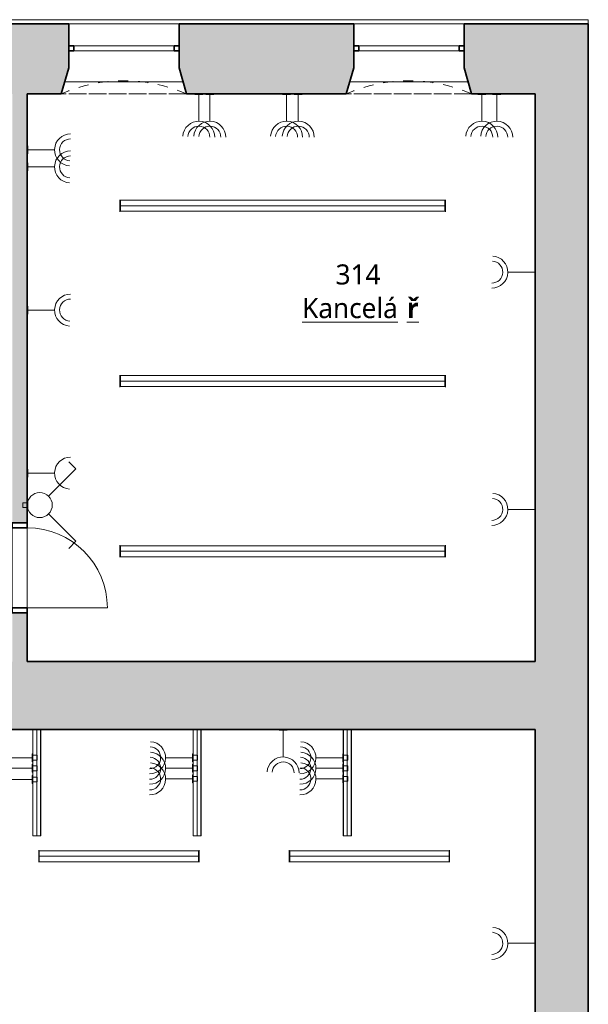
# Model space of a CAD drawing. Header units: metres. Extents: x -0.2 to 46.4, y -4.9 to 28.
# Tile 15 of 15: x 34.1 to 39.8, y 5 to 14.8. Entities that reach past the tile are written whole.
import ezdxf

# ---------------------------------------------------------------- set-up
doc = ezdxf.new("R2010")
doc.units = ezdxf.units.M
doc.linetypes.add('AV - Cerch_ 1 tecka 4mm', pattern=[0.006, 0.004, -0.001, 0, -0.001])
doc.layers.add('AV-MISTNOSTI', color=5, linetype='Continuous', lineweight=5, true_color=0x0000ff)
doc.layers.add('AV-TEXTY', color=5, linetype='Continuous', lineweight=13, true_color=0x0000ff)
doc.layers.add('AV-SRAFY', color=7, linetype='Continuous', lineweight=35)
doc.layers.add('AV-STAVBA', color=7, linetype='Continuous', lineweight=18)
doc.styles.add('Trebuchet MS_B', font='trebuc.ttf', dxfattribs={"height": 0.2})

# ---------------------------------------------------------------- blocks, each defined once
blk = doc.blocks.new('DO_1-L_Ocel_ - 800x1970_150-925843-3NP')
at = {"layer": 'AV-STAVBA', "color": 254, "true_color": 0xcccccc}
for p, q in [((0.4, 0.875), (0.4, 0.075)), ((-0.4, 0.075), (0.4, 0.075)), ((-0.4, -0.075), (0.4, -0.075))]:
    blk.add_line(p, q, dxfattribs=at)
at = {"layer": 'AV-STAVBA', "color": 254, "linetype": 'AV - Cerch_ 1 tecka 4mm', "true_color": 0xcccccc}
for p, q in [((-0.45, 0.075), (0.45, 0.075)), ((-0.4, 0.075), (0.4, 0.075)), ((-0.45, -0.075), (0.45, -0.075)), ((-0.4, -0.075), (0.4, -0.075))]:
    blk.add_line(p, q, dxfattribs=at)
at = {"layer": 'AV-STAVBA', "color": 254, "lineweight": 35, "true_color": 0xcccccc}
for p, q in [((-0.4, 0.075), (-0.45, 0.075)), ((-0.45, 0.075), (-0.45, -0.075)), ((-0.4, -0.075), (-0.4, 0.075)), ((0.45, 0.075), (0.4, 0.075)), ((0.4, 0.075), (0.4, -0.075)), ((0.45, -0.075), (0.45, 0.075)), ((-0.45, -0.075), (-0.4, -0.075)), ((0.4, -0.075), (0.45, -0.075))]:
    blk.add_line(p, q, dxfattribs=at)
at = {"layer": 'AV-STAVBA', "color": 254, "true_color": 0xcccccc}
blk.add_arc((0.4, 0.075), 0.8, 90, 180, dxfattribs=at)
blk = doc.blocks.new('WI_2-2_bez středního sloupku - 1100x2250-1235385-3NP')
at = {"layer": 'AV-STAVBA', "color": 254, "linetype": 'AV - Cerch_ 1 tecka 4mm', "lineweight": 13, "true_color": 0xcccccc}
for p, q in [((0.55, 0.35), (-0.55, 0.35)), ((0.55, -0.35), (-0.55, -0.35))]:
    blk.add_line(p, q, dxfattribs=at)
at = {"layer": 'AV-STAVBA', "color": 254, "lineweight": 35, "true_color": 0xcccccc}
for p, q in [((-0.5, 0.13), (-0.55, 0.13)), ((-0.5, 0.08), (-0.5, 0.13)), ((0.55, 0.13), (0.5, 0.13)), ((0.5, 0.13), (0.5, 0.08)), ((-0.55, 0.08), (-0.5, 0.08)), ((0.5, 0.08), (0.55, 0.08))]:
    blk.add_line(p, q, dxfattribs=at)
at = {"layer": 'AV-STAVBA', "color": 254, "true_color": 0xcccccc}
for p, q in [((-0.5, 0.13), (0.5, 0.13)), ((0.5, 0.08), (-0.5, 0.08))]:
    blk.add_line(p, q, dxfattribs=at)
blk = doc.blocks.new('GM_Nika se zkoseným ostěním a klenutým nadpražím - 1050x2400-1236735-3NP')
at = {"layer": 'AV-STAVBA', "color": 254, "linetype": 'AV - Cerch_ 1 tecka 4mm', "lineweight": 13, "true_color": 0xcccccc}
for p, q in [((0.55, 0.35), (-0.55, 0.35)), ((0.625, -0.35), (-0.625, -0.35))]:
    blk.add_line(p, q, dxfattribs=at)
blk.add_arc((0, -1.7821), 1.5625, 66.42182, 113.57818, dxfattribs=at)
blk = doc.blocks.new('GM_Nika_zkosené ostění - v800-1258030-3NP')
at = {"layer": 'AV-STAVBA', "color": 254, "linetype": 'AV - Cerch_ 1 tecka 4mm', "lineweight": 13, "true_color": 0xcccccc}
blk.add_line((-0.5, 0.35), (0.75, 0.35), dxfattribs=at)
blk = doc.blocks.new('Řísma 2NP_ vnitroblok - Řísma 2NP_ vnitroblok-1646675-3NP')
at = {"layer": 'AV-STAVBA', "color": 254, "true_color": 0xcccccc}
for p, q in [((25.2351, 14.789), (39.7648, 14.789)), ((39.7648, 14.789), (39.7648, 14.7482)), ((35.6798, 14.7482), (34.5798, 14.7482)), ((38.5248, 14.7482), (37.4248, 14.7482))]:
    blk.add_line(p, q, dxfattribs=at)
blk = doc.blocks.new('D0089 - 1514 - OÚPSŘ_Benešova_rvt-1-3NP')
at = {"layer": 'AV-SRAFY', "lineweight": 5, "true_color": 0xcccccc}
h = blk.add_hatch(color=254, dxfattribs=at)
h.paths.add_polyline_path([(35.7548, 14.0482), (37.3498, 14.0482), (37.4248, 14.3082), (37.4248, 14.7482), (35.6798, 14.7482), (35.6798, 14.3082)])
h.paths.add_polyline_path([(39.2348, 14.0482), (39.2348, 14.7482), (38.5248, 14.7482), (38.5248, 14.3082), (38.5998, 14.0482)])
h.paths.add_polyline_path([(24.9948, 14.0482), (26.0848, 14.0482), (26.0848, 14.7482), (24.8748, 14.7482), (24.8748, 14.0482), (24.9748, 14.0482)])
h.paths.add_polyline_path([(27.5148, 14.0482), (29.2048, 14.0482), (29.2798, 14.3082), (29.2798, 14.7482), (27.5148, 14.7482), (27.5148, 14.3482)])
h.paths.add_polyline_path([(34.5048, 14.0482), (34.5798, 14.3082), (34.5798, 14.7482), (33.3798, 14.7482), (33.3798, 14.3082), (33.4548, 14.0482), (34.1648, 14.0482)])
h.paths.add_polyline_path([(23.8998, 14.0482), (24.4248, 14.0482), (24.4248, 14.7482), (23.8998, 14.7482)])
h.paths.add_polyline_path([(30.4548, 14.0482), (32.2048, 14.0482), (32.2798, 14.3082), (32.2798, 14.7482), (30.3798, 14.7482), (30.3798, 14.3082)])
h.paths.add_polyline_path([(22.8048, 14.0482), (23.1998, 14.0482), (23.1998, 14.7482), (22.6548, 14.7482), (22.6548, 14.0482), (22.7848, 14.0482)])
h.paths.add_polyline_path([(21.8483, 14.0482), (22.2048, 14.0482), (22.2048, 14.7482), (20.9048, 14.7482), (20.9048, 14.2982), (20.9798, 14.0482), (21.7948, 14.0482)])
h.paths.add_polyline_path([(17.7648, 14.0482), (18.5298, 14.0482), (18.6048, 14.2982), (18.6048, 14.7482), (17.7648, 14.7482), (17.7648, 14.0583)])
h.paths.add_polyline_path([(19.9048, 14.2982), (19.9048, 14.7482), (19.6048, 14.7482), (19.6048, 14.2982), (19.8236, 14.2982)])
at = {"layer": 'AV-SRAFY', "lineweight": 18, "true_color": 0xcccccc}
blk.add_hatch(color=254, dxfattribs=at).paths.add_polyline_path([(39.2348, 0.8282), (39.7648, 0.8282), (39.7648, 14.7482), (39.2348, 14.7482), (39.2348, 2.1443)])
h = blk.add_hatch(color=254, dxfattribs=at)
h.paths.add_polyline_path([(34.0148, 8.3782), (34.1648, 8.3782), (34.1648, 8.8632), (34.0148, 8.8632)])
h.paths.add_polyline_path([(34.1648, 9.7632), (34.1648, 14.0482), (34.0148, 14.0482), (34.0148, 9.7632)])
h = blk.add_hatch(color=254, dxfattribs=at)
h.paths.add_polyline_path([(39.2348, 7.6982), (39.2348, 8.3782), (32.5648, 8.3782), (32.5648, 7.6982), (36.0217, 7.6982)])
h.paths.add_polyline_path([(17.7988, 7.6982), (18.0048, 7.6982), (18.0048, 7.8732), (18.6548, 7.8732), (18.6548, 7.6982), (19.0224, 7.6982), (19.0224, 8.3782), (17.7648, 8.3782), (17.7648, 8.0382), (17.5048, 8.0382), (17.5048, 7.6982)])
h.paths.add_polyline_path([(20.4224, 7.6982), (22.8123, 7.6982), (22.8123, 8.3782), (20.4224, 8.3782), (20.4224, 7.9208)])
h.paths.add_polyline_path([(24.2123, 7.6982), (31.1648, 7.6982), (31.1648, 8.3782), (29.9648, 8.3782), (29.9648, 7.8682), (28.7048, 7.8682), (28.7048, 8.3782), (24.2123, 8.3782), (24.2123, 7.9208)])
at = {"layer": 'AV-STAVBA', "color": 254, "lineweight": 35, "true_color": 0xcccccc}
for p, q in [((33.3798, 14.7482), (34.5798, 14.7482)), ((34.5798, 14.3082), (34.5798, 14.7482)), ((37.4248, 14.7482), (35.6798, 14.7482)), ((35.6798, 14.3082), (35.6798, 14.7482)), ((37.4248, 14.3082), (37.4248, 14.7482)), ((38.5248, 14.7482), (39.2348, 14.7482)), ((38.5248, 14.3082), (38.5248, 14.7482)), ((39.7648, 14.7482), (39.2348, 14.7482)), ((39.7648, 0.8282), (39.7648, 14.7482)), ((34.5048, 14.0482), (34.5798, 14.3082)), ((35.7548, 14.0482), (35.6798, 14.3082)), ((37.3498, 14.0482), (37.4248, 14.3082)), ((38.5998, 14.0482), (38.5248, 14.3082)), ((34.1648, 14.0482), (34.5048, 14.0482)), ((34.1648, 9.7632), (34.1648, 14.0482)), ((35.7548, 14.0482), (37.3498, 14.0482)), ((38.5998, 14.0482), (39.2348, 14.0482)), ((39.2348, 14.0482), (39.2348, 8.3782)), ((34.0148, 9.7632), (34.1648, 9.7632)), ((34.1648, 8.8632), (34.0148, 8.8632)), ((34.1648, 8.3782), (34.1648, 8.8632)), ((39.2348, 8.3782), (34.1648, 8.3782)), ((32.5648, 7.6982), (39.2348, 7.6982)), ((39.2348, 7.6982), (39.2348, 0.8282))]:
    blk.add_line(p, q, dxfattribs=at)
at = {"layer": 'AV-STAVBA', "color": 254, "true_color": 0xcccccc}
for p, q in [((34.5394, 14.1682), (35.7202, 14.1682)), ((38.5652, 14.1682), (37.3844, 14.1682)), ((34.1648, 9.7132), (34.1648, 8.9132))]:
    blk.add_line(p, q, dxfattribs=at)
at = {"layer": 'AV-STAVBA', "color": 254, "lineweight": 18, "true_color": 0xcccccc}
for name, p in [('Řísma 2NP_ vnitroblok - Řísma 2NP_ vnitroblok-1646675-3NP', (0, 0)), ('GM_Nika se zkoseným ostěním a klenutým nadpražím - 1050x2400-1236735-3NP', (35.1298, 14.3982)), ('WI_2-2_bez středního sloupku - 1100x2250-1235385-3NP', (35.1298, 14.3982)), ('GM_Nika se zkoseným ostěním a klenutým nadpražím - 1050x2400-1236735-3NP', (37.9748, 14.3982)), ('WI_2-2_bez středního sloupku - 1100x2250-1235385-3NP', (37.9748, 14.3982))]:
    blk.add_blockref(name, p, dxfattribs=at)
for name, p, rotation in [('GM_Nika_zkosené ostění - v800-1258030-3NP', (35.2548, 14.3982), 180), ('GM_Nika_zkosené ostění - v800-1258030-3NP', (38.0998, 14.3982), 180), ('DO_1-L_Ocel_ - 800x1970_150-925843-3NP', (34.0898, 9.3132), 269.9999999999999)]:
    blk.add_blockref(name, p, dxfattribs=dict(at, rotation=rotation))
blk = doc.blocks.new('EF_Zásuvka - Dvojzásuvka-V4-3NP')
at = {"layer": 'AV-STAVBA'}
for p, q in [((28.801, 1.0132), (28.881, 1.0132)), ((28.801, 1.0082), (28.801, 1.0132)), ((28.811, 1.0132), (28.871, 1.0132)), ((28.871, 1.0132), (28.811, 1.0132)), ((28.811, 1.0132), (28.871, 1.0132)), ((28.871, 1.0132), (28.811, 1.0132)), ((28.866, 1.0132), (28.816, 1.0132)), ((28.866, 1.0132), (28.816, 1.0132)), ((28.859, 1.0132), (28.821, 1.0132)), ((28.859, 1.0132), (28.821, 1.0132)), ((28.859, 1.0132), (28.821, 1.0132)), ((28.859, 1.0132), (28.821, 1.0132)), ((28.8285, 1.0132), (28.8322, 1.0132)), ((28.8285, 1.0132), (28.8322, 1.0132)), ((28.8298, 1.0132), (28.8335, 1.0132)), ((28.8298, 1.0132), (28.8335, 1.0132)), ((28.8422, 1.0132), (28.8385, 1.0132)), ((28.8422, 1.0132), (28.8385, 1.0132)), ((28.8472, 1.0132), (28.8435, 1.0132)), ((28.8472, 1.0132), (28.8435, 1.0132)), ((28.8509, 1.0132), (28.8471, 1.0132)), ((28.8509, 1.0132), (28.8471, 1.0132)), ((28.8522, 1.0132), (28.8485, 1.0132)), ((28.8522, 1.0132), (28.8485, 1.0132)), ((28.881, 1.0132), (28.881, 1.0082))]:
    blk.add_line(p, q, dxfattribs=at)
blk = doc.blocks.new('EF_Zásuvka - Jednozásuvka-840808-3NP')
at = {"layer": 'AV-STAVBA'}
for p, q in [((1.3221, 8.3932), (1.4021, 8.3932)), ((1.3221, 8.3882), (1.3221, 8.3932)), ((1.3321, 8.3932), (1.3921, 8.3932)), ((1.3921, 8.3932), (1.3321, 8.3932)), ((1.3321, 8.3932), (1.3921, 8.3932)), ((1.3871, 8.3932), (1.3371, 8.3932)), ((1.3801, 8.3932), (1.3421, 8.3932)), ((1.3801, 8.3932), (1.3421, 8.3932)), ((1.3496, 8.3932), (1.3533, 8.3932)), ((1.3496, 8.3932), (1.3533, 8.3932)), ((1.3633, 8.3932), (1.3596, 8.3932)), ((1.3633, 8.3932), (1.3596, 8.3932)), ((1.3733, 8.3932), (1.3696, 8.3932)), ((1.3733, 8.3932), (1.3696, 8.3932)), ((1.4021, 8.3932), (1.4021, 8.3882))]:
    blk.add_line(p, q, dxfattribs=at)
blk = doc.blocks.new('EF_Vypínač - Dvojklapka-835340-3NP')
at = {"layer": 'AV-STAVBA'}
for p, q in [((1.1003, 8.3932), (1.1803, 8.3932)), ((1.1003, 8.3882), (1.1003, 8.3932)), ((1.1803, 8.3882), (1.1003, 8.3882)), ((1.1703, 8.3932), (1.1103, 8.3932)), ((1.1103, 8.3932), (1.1703, 8.3932)), ((1.1163, 8.3432), (1.1163, 8.3882)), ((1.1643, 8.3882), (1.1643, 8.3432)), ((1.1803, 8.3932), (1.1803, 8.3882)), ((1.1643, 8.3432), (1.1163, 8.3432))]:
    blk.add_line(p, q, dxfattribs=at)
blk = doc.blocks.new('EF_Zásuvka - Dvojzásuvka-V5-3NP')
at = {"layer": 'AV-STAVBA'}
for p, q in [((32.6348, 7.3775), (32.6348, 7.4575)), ((32.6348, 7.4575), (32.6398, 7.4575)), ((32.6348, 7.3875), (32.6348, 7.4475)), ((32.6348, 7.4475), (32.6348, 7.3875)), ((32.6348, 7.3875), (32.6348, 7.4475)), ((32.6348, 7.4475), (32.6348, 7.3875)), ((32.6348, 7.4425), (32.6348, 7.3925)), ((32.6348, 7.4425), (32.6348, 7.3925)), ((32.6348, 7.4355), (32.6348, 7.3975)), ((32.6348, 7.4355), (32.6348, 7.3975)), ((32.6348, 7.4355), (32.6348, 7.3975)), ((32.6348, 7.4355), (32.6348, 7.3975)), ((32.6348, 7.4287), (32.6348, 7.425)), ((32.6348, 7.4287), (32.6348, 7.425)), ((32.6348, 7.4274), (32.6348, 7.4236)), ((32.6348, 7.4274), (32.6348, 7.4236)), ((32.6348, 7.4237), (32.6348, 7.42)), ((32.6348, 7.4237), (32.6348, 7.42)), ((32.6348, 7.4187), (32.6348, 7.415)), ((32.6348, 7.4187), (32.6348, 7.415)), ((32.6348, 7.4063), (32.6348, 7.4101)), ((32.6348, 7.4063), (32.6348, 7.4101)), ((32.6348, 7.405), (32.6348, 7.4087)), ((32.6348, 7.405), (32.6348, 7.4087)), ((32.6398, 7.3775), (32.6348, 7.3775)), ((32.6423, 7.4415), (32.6848, 7.4415)), ((32.6848, 7.3935), (32.6423, 7.3935)), ((32.6848, 7.4415), (32.6848, 7.3935))]:
    blk.add_line(p, q, dxfattribs=at)
blk = doc.blocks.new('LF_Závěsné lineární svítidlo - 1600x120-927158-3NP')
at = {"layer": 'AV-STAVBA', "color": 5, "true_color": 0x0000ff}
for p, q in [((-0.8, -0.06), (-0.8, 0.06)), ((0.8, 0), (-0.8, 0)), ((-0.795, -0.055), (-0.795, 0.055)), ((-0.795, 0.055), (0.795, 0.055)), ((0.795, 0.055), (0.795, -0.055)), ((0.8, 0.06), (0.8, -0.06)), ((0.795, -0.055), (-0.795, -0.055))]:
    blk.add_line(p, q, dxfattribs=at)
blk = doc.blocks.new('LF_Závěsné lineární svítidlo - 3250x120-926095-3NP')
at = {"layer": 'AV-STAVBA', "color": 5, "true_color": 0x0000ff}
for p, q in [((-1.625, -0.06), (-1.625, 0.06)), ((1.625, 0), (-1.625, 0)), ((-1.62, -0.055), (-1.62, 0.055)), ((-1.62, 0.055), (1.62, 0.055)), ((1.62, 0.055), (1.62, -0.055)), ((1.625, 0.06), (1.625, -0.06)), ((1.62, -0.055), (-1.62, -0.055))]:
    blk.add_line(p, q, dxfattribs=at)

msp = doc.modelspace()

# ---------------------------------------------------------------- linework, layer by layer
at = {"layer": 'AV-STAVBA'}
for p, q in [((34.2198, 7.6982), (34.2198, 6.6382)), ((34.2223, 7.6982), (34.2223, 6.6382)), ((34.2598, 7.6982), (34.2598, 6.6382)), ((34.2972, 7.6982), (34.2972, 6.6382)), ((34.2998, 7.6982), (34.2998, 6.6382)), ((35.8198, 7.6982), (35.8198, 6.6382)), ((35.8223, 7.6982), (35.8223, 6.6382)), ((35.8598, 7.6982), (35.8598, 6.6382)), ((35.8972, 7.6982), (35.8972, 6.6382)), ((35.8998, 7.6982), (35.8998, 6.6382)), ((37.3198, 7.6982), (37.3198, 6.6382)), ((37.3223, 7.6982), (37.3223, 6.6382)), ((37.3598, 7.6982), (37.3598, 6.6382)), ((37.3972, 7.6982), (37.3972, 6.6382)), ((37.3998, 7.6982), (37.3998, 6.6382)), ((34.2998, 6.6382), (34.2198, 6.6382)), ((35.8998, 6.6382), (35.8198, 6.6382)), ((37.3998, 6.6382), (37.3198, 6.6382))]:
    msp.add_line(p, q, dxfattribs=at)
at = {"layer": 'AV-TEXTY', "lineweight": 5}
for p, q in [((35.8775, 13.775), (35.8775, 14.0482)), ((35.9873, 13.775), (35.9873, 14.0482)), ((36.7537, 13.775), (36.7537, 14.0482)), ((36.8695, 13.775), (36.8695, 14.0482)), ((38.7019, 13.775), (38.7019, 14.0482)), ((38.8504, 13.775), (38.8504, 14.0482)), ((34.4379, 13.4888), (34.1648, 13.4888)), ((34.4379, 13.3186), (34.1648, 13.3186)), ((38.9616, 12.2675), (39.2348, 12.2675)), ((34.4379, 11.8883), (34.1648, 11.8883)), ((34.6508, 10.3018), (34.5789, 10.3737)), ((34.4379, 10.26), (34.1648, 10.26)), ((34.3782, 10.0291), (34.6508, 10.3018)), ((34.3782, 9.8523), (34.4079, 9.8226)), ((34.3782, 9.8523), (34.6508, 9.5797)), ((38.9616, 9.8981), (39.2348, 9.8981)), ((34.6508, 9.5797), (34.5789, 9.5078)), ((36.719, 7.425), (36.719, 7.6982)), ((33.9466, 7.4175), (34.2198, 7.4175)), ((35.5466, 7.4175), (35.8198, 7.4175)), ((37.0466, 7.4175), (37.3198, 7.4175)), ((33.9466, 7.312), (34.2198, 7.312)), ((35.5466, 7.312), (35.8198, 7.312)), ((37.0466, 7.312), (37.3198, 7.312)), ((33.9466, 7.199), (34.2198, 7.199)), ((35.5466, 7.2061), (35.8198, 7.2061)), ((37.0466, 7.2061), (37.3198, 7.2061)), ((38.9616, 5.5636), (39.2348, 5.5636))]:
    msp.add_line(p, q, dxfattribs=at)
msp.add_circle((34.2898, 9.9407), 0.125, dxfattribs=at)
for centre, radius, start, end in [((35.8775, 13.615), 0.16, 360, 176.41054), ((35.9873, 13.615), 0.16, 360, 176.41054), ((36.7537, 13.615), 0.16, 360, 176.41054), ((36.8695, 13.615), 0.16, 360, 176.41054), ((38.7019, 13.615), 0.16, 360, 176.41054), ((38.8504, 13.615), 0.16, 360, 176.41054), ((35.8775, 13.615), 0.11, 0, 176.41054), ((35.9873, 13.615), 0.11, 0, 176.41054), ((36.7537, 13.615), 0.11, 0, 176.41054), ((36.8695, 13.615), 0.11, 0, 176.41054), ((38.7019, 13.615), 0.11, 0, 176.41054), ((38.8504, 13.615), 0.11, 0, 176.41054), ((34.5979, 13.4888), 0.16, 90, 266.41054), ((34.5979, 13.4888), 0.11, 90, 266.41054), ((34.5979, 13.3186), 0.16, 90, 266.41054), ((34.5979, 13.3186), 0.11, 90, 266.41054), ((38.8016, 12.2675), 0.16, 270, 86.41054), ((38.8016, 12.2675), 0.11, 270, 86.41054), ((34.5979, 11.8883), 0.16, 90, 266.41054), ((34.5979, 11.8883), 0.11, 90, 266.41054), ((34.5979, 10.26), 0.16, 90, 266.41054), ((38.8016, 9.8981), 0.16, 270, 86.41054), ((38.8016, 9.8981), 0.11, 270, 86.41054), ((35.3866, 7.4175), 0.16, 270, 86.41054), ((36.8866, 7.4175), 0.16, 270, 86.41054), ((35.3866, 7.4175), 0.11, 270, 86.41054), ((36.8866, 7.4175), 0.11, 270, 86.41054), ((35.3866, 7.312), 0.16, 270, 86.41054), ((35.3866, 7.312), 0.11, 270, 86.41054), ((36.719, 7.265), 0.16, 360, 176.41054), ((36.8866, 7.312), 0.16, 270, 86.41054), ((36.8866, 7.312), 0.11, 270, 86.41054), ((35.3866, 7.2061), 0.16, 270, 86.41054), ((35.3866, 7.2061), 0.11, 270, 86.41054), ((36.719, 7.265), 0.11, 360, 176.41054), ((36.8866, 7.2061), 0.16, 270, 86.41054), ((36.8866, 7.2061), 0.11, 270, 86.41054), ((38.8016, 5.5636), 0.16, 270, 86.41054), ((38.8016, 5.5636), 0.11, 270, 86.41054)]:
    msp.add_arc(centre, radius, start, end, dxfattribs=at)

# ---------------------------------------------------------------- block references
at = {"lineweight": 5}
msp.add_blockref('D0089 - 1514 - OÚPSŘ_Benešova_rvt-1-3NP', (0, 0), dxfattribs=at)
at = {"layer": 'AV-STAVBA'}
for name, p, rotation in [('EF_Zásuvka - Dvojzásuvka-V4-3NP', (64.7185, 15.0564), 180), ('EF_Zásuvka - Dvojzásuvka-V4-3NP', (64.8283, 15.0564), 180), ('EF_Zásuvka - Dvojzásuvka-V4-3NP', (65.5946, 15.0564), 180), ('EF_Zásuvka - Dvojzásuvka-V4-3NP', (65.7104, 15.0564), 180), ('EF_Zásuvka - Dvojzásuvka-V4-3NP', (67.5429, 15.0564), 180), ('EF_Zásuvka - Dvojzásuvka-V4-3NP', (67.6913, 15.0564), 180), ('EF_Zásuvka - Dvojzásuvka-V4-3NP', (33.1566, 42.3298), 270), ('EF_Zásuvka - Dvojzásuvka-V4-3NP', (33.1566, 42.1596), 270), ('EF_Zásuvka - Dvojzásuvka-V4-3NP', (40.243, -16.5734), 90), ('EF_Zásuvka - Dvojzásuvka-V4-3NP', (33.1566, 40.7293), 270), ('EF_Zásuvka - Jednozásuvka-840808-3NP', (25.7766, 11.622), 270.0000000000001), ('EF_Vypínač - Dvojklapka-835340-3NP', (25.7766, 11.081), 270.0000000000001), ('EF_Zásuvka - Dvojzásuvka-V4-3NP', (40.243, -18.9429), 90), ('EF_Zásuvka - Dvojzásuvka-V4-3NP', (65.56, 8.7064), 180), ('EF_Zásuvka - Dvojzásuvka-V4-3NP', (40.243, -23.2773), 90)]:
    msp.add_blockref(name, p, dxfattribs=dict(at, rotation=rotation))
at = {"layer": 'AV-STAVBA', "color": 5, "true_color": 0x0000ff, "extrusion": (0, 0, -1), "rotation": 180}
for name, p in [('LF_Závěsné lineární svítidlo - 3250x120-926095-3NP', (-36.7142, 12.93)), ('LF_Závěsné lineární svítidlo - 3250x120-926095-3NP', (-36.7142, 11.18)), ('LF_Závěsné lineární svítidlo - 3250x120-926095-3NP', (-36.7142, 9.48)), ('LF_Závěsné lineární svítidlo - 1600x120-927158-3NP', (-35.0802, 6.434)), ('LF_Závěsné lineární svítidlo - 1600x120-927158-3NP', (-37.5802, 6.434))]:
    msp.add_blockref(name, p, dxfattribs=at)
at = {"layer": 'AV-STAVBA'}
for p in [(1.58, 0), (3.18, 0), (4.68, 0), (1.58, -0.1055), (3.18, -0.1055), (4.68, -0.1055), (1.58, -0.2184), (3.18, -0.2114), (4.68, -0.2114)]:
    msp.add_blockref('EF_Zásuvka - Dvojzásuvka-V5-3NP', p, dxfattribs=at)

# ---------------------------------------------------------------- texts
at = {"layer": 'AV-MISTNOSTI', "char_height": 0.2, "attachment_point": 1, "style": 'Trebuchet MS_B'}
for s, insert, width in [('314', (37.2431, 12.3447), 0.601266), ('\\LKancelá', (36.9091, 12.0084), 1.266666), ('\\L\\fTrebuchet MS|b1|i0|c238|p34|;\\Lř', (37.9542, 12.0084), 0.144304)]:
    msp.add_mtext(s, dxfattribs=dict(at, insert=insert, width=width))

doc.saveas('drawing.dxf')
